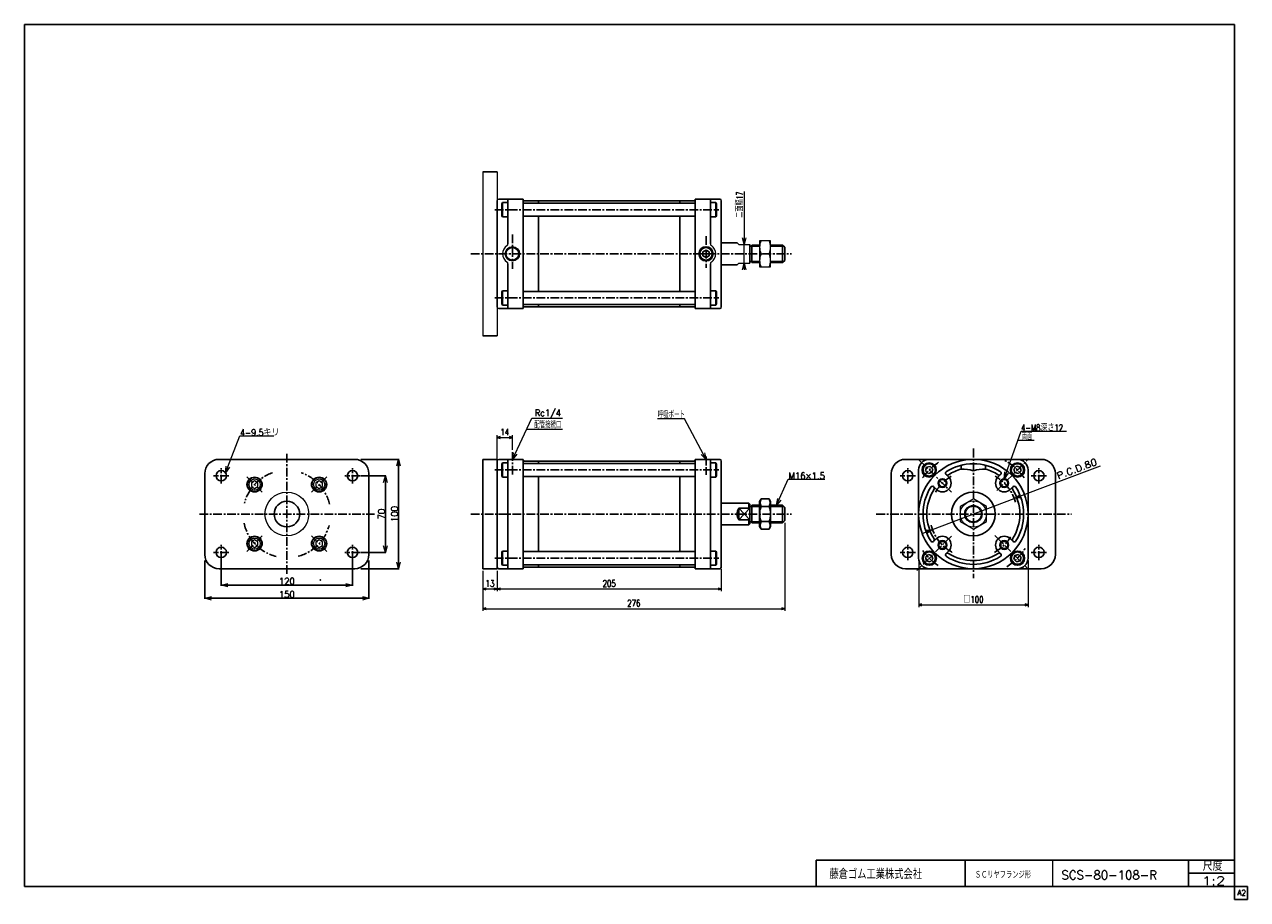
# Model space of a CAD drawing. Header units: millimetres. Extents: x -559 to 559, y -400 to 400.
import ezdxf
from ezdxf.enums import TextEntityAlignment as Align

# ---------------------------------------------------------------- set-up
doc = ezdxf.new("R2010")
doc.units = ezdxf.units.MM
doc.header["$LTSCALE"] = 0.25
doc.header["$PDSIZE"] = 1
doc.linetypes.add('CENTER', pattern=[50.8, 31.75, -6.35, 6.35, -6.35])
doc.linetypes.add('DASHED', pattern=[19.05, 12.7, -6.35])
for name, color, linetype in [('Layer0016', 7, 'Continuous'), ('Layer0192', 7, 'Continuous'), ('ZUWAKU', 7, 'Continuous')]:
    doc.layers.add(name, color=color, linetype=linetype)
doc.styles.add('dcStyle0', font='txt.shx', dxfattribs={"width": 0.777778, "bigfont": 'bigfont'})
doc.dimstyles.new('DaDimRotatedStyle', dxfattribs={"dimtxt": 6, "dimasz": 3.000002, "dimexe": 2, "dimexo": 1, "dimgap": 2, "dimtad": 3, "dimdsep": 46, "dimtxsty": 'dcStyle0', "dimblk1": 'OPEN30', "dimblk2": 'OPEN30', "dimsah": 1, "dimcen": 0.09, "dimclrd": 4, "dimclre": 4, "dimclrt": 4, "dimadec": 0, "dimazin": 2, "dimtfac": 1, "dimtdec": 4, "dimtmove": 0, "dimatfit": 0, "dimfxl": 1, "dimarcsym": 0})

# ---------------------------------------------------------------- blocks, each defined once
blk = doc.blocks.new('DC_GROUP_Φ80_1')
at = {"layer": 'Layer0016', "color": 4, "linetype": 'Continuous', "lineweight": 18}
for p, q in [((345.8, -33.5), (350.8, -29.9)), ((345.8, -33.5), (351.4, -31.4)), ((352, -32.9), (345.8, -33.5))]:
    blk.add_line(p, q, dxfattribs=at)
blk = doc.blocks.new('DC_GROUP_Φ80_2')
at = {"layer": 'Layer0016', "color": 4, "linetype": 'Continuous', "lineweight": 18}
for p, q in [((264.7, -62.3), (270.9, -61.7)), ((270.9, -61.7), (265.3, -63.8)), ((270.9, -61.7), (265.9, -65.3))]:
    blk.add_line(p, q, dxfattribs=at)
blk = doc.blocks.new('DC_GROUP_Φ80_3')
at = {"layer": 'Layer0016', "color": 4, "linetype": 'Continuous', "lineweight": 18}
for p, q in [((336.6, -15.3), (337.1, -9.1)), ((336.6, -15.3), (338.6, -9.6)), ((340.1, -10.2), (336.6, -15.3))]:
    blk.add_line(p, q, dxfattribs=at)
blk = doc.blocks.new('DC_GROUP_Φ80_14')
at = {"layer": 'Layer0016', "color": 4, "linetype": 'Continuous', "lineweight": 25}
for p, q in [((347.8, -3.9), (345.3, -6.4)), ((345.3, -6.4), (346.2, -9.7)), ((346.2, -9.7), (349.6, -10.6)), ((351.1, -4.8), (347.8, -3.9)), ((349.6, -10.6), (352, -8.2)), ((352, -8.2), (351.1, -4.8))]:
    blk.add_line(p, q, dxfattribs=at)
for radius in [6.5, 5.63]:
    blk.add_circle((348.7, -7.3), radius, dxfattribs=at)
blk = doc.blocks.new('DC_GROUP_Φ80_15')
at = {"layer": 'Layer0016', "color": 4, "linetype": 'Continuous', "lineweight": 25}
for p, q in [((267.2, -84.5), (264.7, -87)), ((264.7, -87), (265.6, -90.3)), ((270.5, -85.4), (267.2, -84.5)), ((269, -91.2), (271.4, -88.8)), ((271.4, -88.8), (270.5, -85.4)), ((265.6, -90.3), (269, -91.2))]:
    blk.add_line(p, q, dxfattribs=at)
for radius in [6.5, 5.63]:
    blk.add_circle((268.1, -87.9), radius, dxfattribs=at)
blk = doc.blocks.new('DC_GROUP_Φ80_16')
at = {"layer": 'Layer0016', "color": 4, "linetype": 'Continuous', "lineweight": 25}
for p, q in [((346.2, -85.4), (345.3, -88.8)), ((345.3, -88.8), (347.8, -91.2)), ((349.6, -84.6), (346.2, -85.4)), ((352, -87), (349.6, -84.6)), ((351.1, -90.3), (352, -87)), ((347.8, -91.2), (351.1, -90.3))]:
    blk.add_line(p, q, dxfattribs=at)
for radius in [6.5, 5.63]:
    blk.add_circle((348.7, -87.9), radius, dxfattribs=at)
blk = doc.blocks.new('DC_GROUP_Φ80_17')
at = {"layer": 'Layer0016', "color": 4, "linetype": 'Continuous', "lineweight": 25}
for p, q in [((265.6, -4.8), (264.7, -8.2)), ((264.7, -8.2), (267.2, -10.6)), ((268.9, -4), (265.6, -4.8)), ((267.2, -10.6), (270.5, -9.7)), ((271.4, -6.4), (268.9, -4)), ((270.5, -9.7), (271.4, -6.4))]:
    blk.add_line(p, q, dxfattribs=at)
for radius in [6.5, 5.63]:
    blk.add_circle((268, -7.3), radius, dxfattribs=at)
blk = doc.blocks.new('DC_GROUP_Φ80_18')
at = {"layer": 'Layer0016', "color": 4, "linetype": 'Continuous', "lineweight": 25}
for p, q in [((114.4, -33.7), (113, -36.1)), ((113, -36.1), (113, -59.1)), ((118, -33.7), (114.4, -33.7)), ((118, -40.7), (114.4, -40.7)), ((118, -54.5), (114.4, -54.5)), ((114.4, -61.5), (113, -59.1)), ((118, -61.5), (114.4, -61.5))]:
    blk.add_line(p, q, dxfattribs=at)
for centre, radius, start, end in [((131.3, -47.6), 18.3, 157.7807, 202.2193), ((120.4, -37.2), 6.93, 150, 210), ((120.4, -58), 6.93, 150, 210)]:
    blk.add_arc(centre, radius, start, end, dxfattribs=at)
blk = doc.blocks.new('DC_GROUP_Φ80_19')
at = {"layer": 'Layer0016', "color": 4, "linetype": 'Continuous', "lineweight": 25}
for p, q in [((118, -33.7), (121.6, -33.7)), ((118, -40.7), (121.6, -40.7)), ((121.6, -33.7), (123, -36.1)), ((123, -59.1), (123, -36.1)), ((118, -54.5), (121.6, -54.5)), ((118, -61.5), (121.6, -61.5)), ((121.6, -61.5), (123, -59.1))]:
    blk.add_line(p, q, dxfattribs=at)
for centre, radius, start, end in [((115.6, -37.2), 6.93, 330, 30), ((104.7, -47.6), 18.3, 337.7807, 22.2193), ((115.6, -58), 6.93, 330, 30)]:
    blk.add_arc(centre, radius, start, end, dxfattribs=at)
blk = doc.blocks.new('DC_GROUP_Φ80_21')
at = {"layer": 'Layer0016', "color": 4, "linetype": 'Continuous', "lineweight": 18}
for p, q in [((128.5, -39.6), (129.5, -33.5)), ((128.5, -39.6), (130.9, -34.1)), ((132.4, -34.8), (128.5, -39.6))]:
    blk.add_line(p, q, dxfattribs=at)
blk = doc.blocks.new('DC_GROUP_Φ80_20')
at = {"layer": 'Layer0016', "color": 4, "linetype": 'Continuous', "lineweight": 13}
for p, q in [((128.5, -39.6), (139.2, -15.6)), ((139.2, -15.6), (172.5, -15.6))]:
    blk.add_line(p, q, dxfattribs=at)
at = {"layer": 'Layer0016', "linetype": 'Continuous'}
blk.add_blockref('DC_GROUP_Φ80_21', (0, 0), dxfattribs=at)
at = {"layer": 'Layer0016', "color": 4, "style": 'dcStyle0', "width": 0.777778}
blk.add_text('M16×1.5', height=6, dxfattribs=at).set_placement((139.2, -15.6), (172.8, -15.6), align=Align.FIT)
blk = doc.blocks.new('DC_GROUP_Φ80_22')
at = {"layer": 'Layer0016', "color": 4, "linetype": 'Continuous', "lineweight": 13}
for p, q in [((308.4, -33.7), (296.4, -40.7)), ((296.4, -40.7), (296.4, -54.5)), ((320.4, -40.7), (308.4, -33.7)), ((320.4, -54.5), (320.4, -40.7)), ((296.4, -54.5), (308.4, -61.5)), ((308.4, -61.5), (320.4, -54.5))]:
    blk.add_line(p, q, dxfattribs=at)
for radius in [12, 8, 7.19]:
    blk.add_circle((308.4, -47.6), radius, dxfattribs=at)
blk = doc.blocks.new('_OPEN30')
at = {"color": 0, "linetype": 'ByBlock', "lineweight": -2}
for p, q in [((-1, 0.267949), (0, 0)), ((0, 0), (-1, -0.267949)), ((0, 0), (-1, 0))]:
    blk.add_line(p, q, dxfattribs=at)
blk = doc.blocks.new('*D23')
at = {"layer": 'Layer0016', "color": 4, "linetype": 'Continuous', "lineweight": 13}
for p, q in [((258.4, -89.9), (258.4, -132.6)), ((358.4, -89.9), (358.4, -132.6)), ((258.4, -130.6), (358.4, -130.6))]:
    blk.add_line(p, q, dxfattribs=at)
at = {"layer": 'Layer0016', "color": 4, "xscale": 3.000002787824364, "yscale": 2.999989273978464}
for p, rotation in [((258.4, -130.6), 180), ((358.4, -130.6), 360)]:
    blk.add_blockref('_OPEN30', p, dxfattribs=dict(at, rotation=rotation))
at = {"layer": 'Layer0016', "color": 4, "insert": (308.4, -128.6), "char_height": 6, "width": 30, "attachment_point": 8, "style": 'dcStyle0'}
blk.add_mtext('\\T1.00;□100', dxfattribs=at)
blk = doc.blocks.new('DC_GROUP_Φ80_4')
at = {"color": 4, "linetype": 'Continuous', "lineweight": 18}
for p, q in [((-113, 2.4), (-111.9, 8.5)), ((-113, 2.4), (-110.4, 7.8)), ((-109, 7.1), (-113, 2.4))]:
    blk.add_line(p, q, dxfattribs=at)
blk = doc.blocks.new('DC_GROUP_Φ80_5')
at = {"color": 4, "linetype": 'Continuous', "lineweight": 18}
for p, q in [((64, 2.4), (59.7, 6.9)), ((64, 2.4), (61.2, 7.7)), ((62.6, 8.5), (64, 2.4))]:
    blk.add_line(p, q, dxfattribs=at)
blk = doc.blocks.new('DC_GROUP_Φ80_6')
at = {"color": 4, "linetype": 'Continuous', "lineweight": 18}
for p, q in [((-394.1, -124.6), (-388.1, -123)), ((-388.1, -126.2), (-394.1, -124.6)), ((-394.1, -124.6), (-388.1, -124.6))]:
    blk.add_line(p, q, dxfattribs=at)
blk = doc.blocks.new('DC_GROUP_Φ80_7')
at = {"color": 4, "linetype": 'Continuous', "lineweight": 18}
for p, q in [((-250.1, -123), (-244.1, -124.6)), ((-244.1, -124.6), (-250.1, -126.2)), ((-244.1, -124.6), (-250.1, -124.6))]:
    blk.add_line(p, q, dxfattribs=at)
blk = doc.blocks.new('DC_GROUP_Φ80_8')
at = {"color": 4, "linetype": 'Continuous', "lineweight": 18}
for p, q in [((-379.1, -112.6), (-373.1, -111)), ((-373.1, -114.2), (-379.1, -112.6)), ((-379.1, -112.6), (-373.1, -112.6))]:
    blk.add_line(p, q, dxfattribs=at)
blk = doc.blocks.new('DC_GROUP_Φ80_9')
at = {"color": 4, "linetype": 'Continuous', "lineweight": 18}
for p, q in [((-265.1, -111), (-259.1, -112.6)), ((-259.1, -112.6), (-265.1, -114.2)), ((-259.1, -112.6), (-265.1, -112.6))]:
    blk.add_line(p, q, dxfattribs=at)
blk = doc.blocks.new('DC_GROUP_Φ80_10')
at = {"color": 4, "linetype": 'Continuous', "lineweight": 18}
for p, q in [((-229.1, -82.6), (-230.7, -76.6)), ((-227.5, -76.6), (-229.1, -82.6)), ((-229.1, -82.6), (-229.1, -76.6))]:
    blk.add_line(p, q, dxfattribs=at)
blk = doc.blocks.new('DC_GROUP_Φ80_11')
at = {"color": 4, "linetype": 'Continuous', "lineweight": 18}
for p, q in [((-230.7, -18.6), (-229.1, -12.6)), ((-229.1, -12.6), (-227.5, -18.6)), ((-229.1, -12.6), (-229.1, -18.6))]:
    blk.add_line(p, q, dxfattribs=at)
blk = doc.blocks.new('DC_GROUP_Φ80_12')
at = {"color": 4, "linetype": 'Continuous', "lineweight": 18}
for p, q in [((-217.1, -97.6), (-218.7, -91.6)), ((-215.5, -91.6), (-217.1, -97.6)), ((-217.1, -97.6), (-217.1, -91.6))]:
    blk.add_line(p, q, dxfattribs=at)
blk = doc.blocks.new('DC_GROUP_Φ80_13')
at = {"color": 4, "linetype": 'Continuous', "lineweight": 18}
for p, q in [((-218.7, -3.6), (-217.1, 2.4)), ((-217.1, 2.4), (-215.5, -3.6)), ((-217.1, 2.4), (-217.1, -3.6))]:
    blk.add_line(p, q, dxfattribs=at)
blk = doc.blocks.new('DC_GROUP_Φ80_23')
at = {"color": 4, "linetype": 'Continuous', "lineweight": 13}
for p, q in [((123, 202.3), (113, 202.3)), ((113, 202.3), (113, 178.3)), ((123, 178.3), (123, 202.3)), ((114.3, 190.3), (121.6, 190.3)), ((113, 178.3), (123, 178.3))]:
    blk.add_line(p, q, dxfattribs=at)
for centre, start, end in [((126.9, 196.3), 154.4102, 205.5898), ((109.1, 196.3), 334.4102, 25.5898), ((126.9, 184.3), 154.4102, 205.5898), ((109.1, 184.3), 334.4102, 25.5898)]:
    blk.add_arc(centre, 13.9, start, end, dxfattribs=at)
blk = doc.blocks.new('DC_GROUP_Φ80_25')
at = {"color": 4, "linetype": 'Continuous', "lineweight": 18}
for p, q in [((98.8, 198.8), (97.2, 204.8)), ((100.4, 204.8), (98.8, 198.8)), ((98.8, 198.8), (98.8, 204.8))]:
    blk.add_line(p, q, dxfattribs=at)
blk = doc.blocks.new('DC_GROUP_Φ80_26')
at = {"color": 4, "linetype": 'Continuous', "lineweight": 18}
for p, q in [((97.2, 175.8), (98.8, 181.8)), ((98.8, 181.8), (100.4, 175.8)), ((98.8, 181.8), (98.8, 175.8))]:
    blk.add_line(p, q, dxfattribs=at)
blk = doc.blocks.new('DC_GROUP_Φ80_24')
at = {"color": 4, "linetype": 'Continuous', "lineweight": 13}
for p, q in [((98.8, 247.4), (98.8, 198.8)), ((98.8, 181.8), (98.8, 198.8)), ((98.8, 176.8), (98.8, 181.8))]:
    blk.add_line(p, q, dxfattribs=at)
at = {"linetype": 'Continuous'}
for name in ['DC_GROUP_Φ80_25', 'DC_GROUP_Φ80_26']:
    blk.add_blockref(name, (0, 0), dxfattribs=at)
at = {"color": 4, "style": 'dcStyle0', "width": 0.714286}
blk.add_text('二面幅17', height=6, rotation=90, dxfattribs=at).set_placement((97.8, 223.2), (97.8, 247.2), align=Align.FIT)
blk = doc.blocks.new('*D28')
at = {"layer": 'Layer0192', "color": 4, "linetype": 'Continuous', "lineweight": 13}
for p, q in [((-127, 2.9), (-127, 24.4)), ((-127, 22.4), (-113, 22.4)), ((-113, 11.1), (-113, 24.4))]:
    blk.add_line(p, q, dxfattribs=at)
at = {"layer": 'Layer0192', "color": 4, "xscale": 3.000002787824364, "yscale": 2.999989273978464}
for p, rotation in [((-127, 22.4), 180), ((-113, 22.4), 360)]:
    blk.add_blockref('_OPEN30', p, dxfattribs=dict(at, rotation=rotation))
at = {"layer": 'Layer0192', "color": 4, "insert": (-120, 24.4), "char_height": 6, "width": 18.75, "attachment_point": 8, "style": 'dcStyle0'}
blk.add_mtext('\\T1.00;14', dxfattribs=at)
blk = doc.blocks.new('*D29')
at = {"layer": 'Layer0192', "color": 4, "linetype": 'Continuous', "lineweight": 13}
for p, q in [((-140, -99.6), (-140, -118.1)), ((-127, -99.6), (-127, -118.1)), ((-140, -116.1), (-127, -116.1))]:
    blk.add_line(p, q, dxfattribs=at)
at = {"layer": 'Layer0192', "color": 4, "xscale": 3.000002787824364, "yscale": 2.999989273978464}
for p, rotation in [((-140, -116.1), 180), ((-127, -116.1), 360)]:
    blk.add_blockref('_OPEN30', p, dxfattribs=dict(at, rotation=rotation))
at = {"layer": 'Layer0192', "color": 4, "insert": (-133.5, -114.1), "char_height": 6, "width": 18.75, "attachment_point": 8, "style": 'dcStyle0'}
blk.add_mtext('\\T1.00;13', dxfattribs=at)
blk = doc.blocks.new('*D30')
at = {"layer": 'Layer0192', "color": 4, "linetype": 'Continuous', "lineweight": 13}
for p, q in [((-127, -99.6), (-127, -118.1)), ((78, -98.1), (78, -118.1)), ((-127, -116.1), (78, -116.1))]:
    blk.add_line(p, q, dxfattribs=at)
at = {"layer": 'Layer0192', "color": 4, "xscale": 3.000002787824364, "yscale": 2.999989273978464}
for p, rotation in [((-127, -116.1), 180), ((78, -116.1), 360)]:
    blk.add_blockref('_OPEN30', p, dxfattribs=dict(at, rotation=rotation))
at = {"layer": 'Layer0192', "color": 4, "insert": (-24.5, -114.1), "char_height": 6, "width": 24.375, "attachment_point": 8, "style": 'dcStyle0'}
blk.add_mtext('\\T1.00;205', dxfattribs=at)
blk = doc.blocks.new('*D31')
at = {"layer": 'Layer0192', "color": 4, "linetype": 'Continuous', "lineweight": 13}
for p, q in [((136, -55.6), (136, -136.1)), ((-140, -99.6), (-140, -136.1)), ((-140, -134.1), (136, -134.1))]:
    blk.add_line(p, q, dxfattribs=at)
at = {"layer": 'Layer0192', "color": 4, "xscale": 3.000002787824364, "yscale": 2.999989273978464}
for p, rotation in [((-140, -134.1), 180), ((136, -134.1), 360)]:
    blk.add_blockref('_OPEN30', p, dxfattribs=dict(at, rotation=rotation))
at = {"layer": 'Layer0192', "color": 4, "insert": (-2, -132.1), "char_height": 6, "width": 24.375, "attachment_point": 8, "style": 'dcStyle0'}
blk.add_mtext('\\T1.00;276', dxfattribs=at)
blk = doc.blocks.new('DC_GROUP_Φ80_28')
at = {"layer": 'Layer0192', "color": 4, "linetype": 'Continuous', "lineweight": 18}
for p, q in [((-375.3, -9.8), (-374.6, -3.7)), ((-375.3, -9.8), (-373.1, -4.3)), ((-371.6, -4.8), (-375.3, -9.8))]:
    blk.add_line(p, q, dxfattribs=at)
blk = doc.blocks.new('DC_GROUP_Φ80_27')
at = {"layer": 'Layer0192', "color": 4, "linetype": 'Continuous', "lineweight": 13}
for p, q in [((-375.3, -9.8), (-362, 23.9)), ((-362, 23.9), (-331.2, 23.9))]:
    blk.add_line(p, q, dxfattribs=at)
at = {"layer": 'Layer0192', "linetype": 'Continuous'}
blk.add_blockref('DC_GROUP_Φ80_28', (0, 0), dxfattribs=at)
at = {"layer": 'Layer0192', "color": 4, "style": 'dcStyle0', "width": 0.813514}
blk.add_text('4-9.5キリ', height=6, dxfattribs=at).set_placement((-362, 23.9), (-325.9, 23.9), align=Align.FIT)
blk = doc.blocks.new('DC_GROUP_Φ80_29')
at = {"layer": 'Layer0192', "color": 4, "linetype": 'Continuous', "lineweight": 13}
for p, q in [((-289.6, -71.1), (-292.6, -72.9)), ((-292.6, -72.9), (-292.6, -76.3)), ((-292.6, -76.3), (-289.6, -78.1)), ((-286.6, -72.9), (-289.6, -71.1)), ((-289.6, -78.1), (-286.6, -76.3)), ((-286.6, -76.3), (-286.6, -72.9))]:
    blk.add_line(p, q, dxfattribs=at)
for radius in [6.5, 5.11]:
    blk.add_circle((-289.6, -74.6), radius, dxfattribs=at)
at = {"layer": 'Layer0192', "color": 4, "linetype": 'DASHED', "lineweight": 13}
blk.add_circle((-289.6, -74.6), 6.35, dxfattribs=at)
blk = doc.blocks.new('DC_GROUP_Φ80_30')
at = {"layer": 'Layer0192', "color": 4, "linetype": 'Continuous', "lineweight": 13}
for p, q in [((-348.6, -71.1), (-351.6, -72.9)), ((-351.6, -72.9), (-351.6, -76.3)), ((-351.6, -76.3), (-348.6, -78.1)), ((-345.6, -72.9), (-348.6, -71.1)), ((-348.6, -78.1), (-345.6, -76.3)), ((-345.6, -76.3), (-345.6, -72.9))]:
    blk.add_line(p, q, dxfattribs=at)
for radius in [6.5, 5.11]:
    blk.add_circle((-348.6, -74.6), radius, dxfattribs=at)
at = {"layer": 'Layer0192', "color": 4, "linetype": 'DASHED', "lineweight": 13}
blk.add_circle((-348.6, -74.6), 6.35, dxfattribs=at)
blk = doc.blocks.new('DC_GROUP_Φ80_31')
at = {"layer": 'Layer0192', "color": 4, "linetype": 'Continuous', "lineweight": 13}
for p, q in [((-348.6, -17.1), (-351.6, -18.9)), ((-351.6, -18.9), (-351.6, -22.3)), ((-351.6, -22.3), (-348.6, -24.1)), ((-345.6, -18.9), (-348.6, -17.1)), ((-348.6, -24.1), (-345.6, -22.3)), ((-345.6, -22.3), (-345.6, -18.9))]:
    blk.add_line(p, q, dxfattribs=at)
for radius in [6.5, 5.11]:
    blk.add_circle((-348.6, -20.6), radius, dxfattribs=at)
at = {"layer": 'Layer0192', "color": 4, "linetype": 'DASHED', "lineweight": 13}
blk.add_circle((-348.6, -20.6), 6.35, dxfattribs=at)
blk = doc.blocks.new('DC_GROUP_Φ80_32')
at = {"layer": 'Layer0192', "color": 4, "linetype": 'Continuous', "lineweight": 13}
for p, q in [((-289.6, -17.1), (-292.6, -18.9)), ((-292.6, -18.9), (-292.6, -22.3)), ((-292.6, -22.3), (-289.6, -24.1)), ((-286.6, -18.9), (-289.6, -17.1)), ((-289.6, -24.1), (-286.6, -22.3)), ((-286.6, -22.3), (-286.6, -18.9))]:
    blk.add_line(p, q, dxfattribs=at)
for radius in [6.5, 5.11]:
    blk.add_circle((-289.6, -20.6), radius, dxfattribs=at)
at = {"layer": 'Layer0192', "color": 4, "linetype": 'DASHED', "lineweight": 13}
blk.add_circle((-289.6, -20.6), 6.35, dxfattribs=at)

msp = doc.modelspace()

# ---------------------------------------------------------------- linework, layer by layer
at = {"color": 4, "linetype": 'Continuous', "lineweight": 13}
for p, q in [((-140.008, 265.322), (-140.008, 115.322)), ((-127.008, 265.322), (-127.008, 115.322)), ((92.49, 200.322), (93.992, 198.822)), ((93.992, 198.822), (103.992, 198.822)), ((112.992, 198.322), (112.992, 182.322)), ((92.49, 180.322), (93.992, 181.822)), ((93.992, 181.822), (103.992, 181.822)), ((-113.008, 2.406), (-95.127, 40.063)), ((-95.127, 40.063), (-67.073, 40.063)), ((44.202, 39.463), (19.766, 39.463)), ((63.992, 2.406), (44.202, 39.463))]:
    msp.add_line(p, q, dxfattribs=at)
at = {"color": 4, "linetype": 'Continuous', "lineweight": 25}
for p, q in [((-127.008, 265.322), (-140.008, 265.322)), ((-127.008, 115.322), (-140.008, 115.322)), ((-381.129, 2.406), (-257.129, 2.406)), ((-251.529, 2.406), (-216.529, 2.406)), ((-217.129, -97.594), (-217.129, 2.406)), ((-140.008, 2.406), (-140.008, -97.594)), ((-140.008, 2.406), (-127.008, 2.406)), ((-127.008, 2.406), (-127.008, -97.594)), ((246.355, 2.406), (370.355, 2.406)), ((-394.129, -84.594), (-394.129, -10.594)), ((-244.129, -10.594), (-244.129, -84.594)), ((233.355, -84.594), (233.355, -10.594)), ((383.355, -10.594), (383.355, -84.594)), ((-251.529, -12.594), (-228.529, -12.594)), ((-229.129, -82.594), (-229.129, -12.594)), ((-251.529, -82.594), (-228.529, -82.594)), ((-394.129, -90.194), (-394.129, -125.194)), ((-257.129, -97.594), (-381.129, -97.594)), ((-379.129, -90.194), (-379.129, -113.194)), ((-259.129, -90.194), (-259.129, -113.194)), ((-251.529, -97.594), (-216.529, -97.594)), ((-244.129, -90.194), (-244.129, -125.194)), ((-140.008, -97.594), (-127.008, -97.594)), ((370.355, -97.594), (246.355, -97.594)), ((-379.129, -112.594), (-259.129, -112.594)), ((-394.129, -124.594), (-244.129, -124.594))]:
    msp.add_line(p, q, dxfattribs=at)
at = {"color": 4, "linetype": 'CENTER', "lineweight": 25}
for p, q in [((-319.129, 7.406), (-319.129, -102.594)), ((-379.129, -19.594), (-379.129, -5.594)), ((-259.129, -19.594), (-259.129, -5.594)), ((248.355, -19.594), (248.355, -5.594)), ((368.355, -19.594), (368.355, -5.594)), ((-372.129, -12.594), (-386.129, -12.594)), ((-355.707, -13.517), (-341.565, -27.659)), ((-282.551, -13.517), (-296.693, -27.659)), ((-252.129, -12.594), (-266.129, -12.594)), ((255.355, -12.594), (241.355, -12.594)), ((375.355, -12.594), (361.355, -12.594)), ((-399.129, -47.594), (-239.129, -47.594)), ((-379.129, -89.594), (-379.129, -75.594)), ((-355.707, -81.672), (-341.565, -67.53)), ((-296.693, -67.53), (-282.551, -81.672)), ((-259.129, -89.594), (-259.129, -75.594)), ((248.355, -89.594), (248.355, -75.594)), ((368.355, -89.594), (368.355, -75.594)), ((-372.129, -82.594), (-386.129, -82.594)), ((-252.129, -82.594), (-266.129, -82.594)), ((255.355, -82.594), (241.355, -82.594)), ((375.355, -82.594), (361.355, -82.594))]:
    msp.add_line(p, q, dxfattribs=at)
at = {"color": 4, "linetype": 'Continuous', "lineweight": 13}
for radius in [6.597, 5.697]:
    msp.add_circle((-113.008, 190.322), radius, dxfattribs=at)
at = {"color": 4, "linetype": 'Continuous', "lineweight": 25}
for centre in [(-379.129, -12.594), (-259.129, -12.594), (248.355, -12.594), (368.355, -12.594), (-379.129, -82.594), (-259.129, -82.594), (248.355, -82.594), (368.355, -82.594)]:
    msp.add_circle(centre, 4.75, dxfattribs=at)
at = {"color": 4, "linetype": 'Continuous', "lineweight": 13}
for centre, radius, start, end in [((-113.008, 190.322), 9, 123.055731, 236.944269), ((-119.008, 199.542), 2, 303.055731, 0), ((69.992, 199.542), 2, 180, 236.944269), ((63.992, 190.322), 9, 303.055731, 56.944269), ((-119.008, 181.103), 2, 0, 56.944269), ((69.992, 181.103), 2, 123.055731, 180)]:
    msp.add_arc(centre, radius, start, end, dxfattribs=at)
at = {"color": 4, "linetype": 'Continuous', "lineweight": 25}
for centre, start, end in [((-381.129, -10.594), 90, 180), ((-257.129, -10.594), 0, 90), ((246.355, -10.594), 90, 180), ((370.355, -10.594), 0, 90), ((-381.129, -84.594), 180, 270), ((-257.129, -84.594), 270, 0), ((246.355, -84.594), 180, 270), ((370.355, -84.594), 270, 0)]:
    msp.add_arc(centre, 13, start, end, dxfattribs=at)
at = {"color": 4, "linetype": 'CENTER', "lineweight": 25}
for start, end in [(109.374369, 165.784149), (13.103516, 70.954076), (192.125525, 255.837719), (285.122901, 344.769632)]:
    msp.add_arc((-319.129, -47.594), 40, start, end, dxfattribs=at)
at = {"layer": 'Layer0016', "color": 4, "linetype": 'Continuous', "lineweight": 25}
for p, q in [((-127.008, 238.822), (-127.008, 210.322)), ((-127.008, 190.322), (-127.008, 238.822)), ((-125.508, 240.322), (-103.008, 240.322)), ((-125.508, 240.322), (-103.008, 240.322)), ((-122.508, 236.083), (-121.908, 237.122)), ((-122.508, 225.162), (-122.508, 236.083)), ((-117.506, 237.122), (-121.908, 237.122)), ((-121.908, 224.122), (-121.908, 237.122)), ((-117.008, 199.542), (-117.008, 240.322)), ((-103.008, 190.322), (-103.008, 240.322)), ((53.992, 236.622), (-103.008, 236.622)), ((-102.008, 238.822), (-89.008, 238.822)), ((-89.008, 236.622), (-89.008, 238.822)), ((52.992, 238.822), (-89.008, 238.822)), ((39.992, 238.822), (39.992, 236.622)), ((52.992, 238.822), (39.992, 238.822)), ((39.992, 237.334), (39.992, 238.822)), ((76.492, 240.322), (53.992, 240.322)), ((76.492, 240.322), (53.992, 240.322)), ((53.992, 240.322), (53.992, 190.322)), ((67.992, 199.542), (67.992, 240.322)), ((68.453, 237.122), (72.892, 237.122)), ((72.892, 224.122), (72.892, 237.122)), ((73.492, 236.083), (72.892, 237.122)), ((73.492, 225.162), (73.492, 236.083)), ((77.992, 238.822), (77.992, 190.322)), ((-121.908, 224.122), (-122.508, 225.162)), ((-117.506, 224.122), (-121.908, 224.122)), ((-103.008, 224.622), (53.992, 224.622)), ((-89.008, 190.322), (-89.008, 224.622)), ((39.992, 190.322), (39.992, 224.622)), ((39.992, 190.322), (39.992, 223.795)), ((68.453, 224.122), (72.892, 224.122)), ((72.892, 224.122), (73.492, 225.162)), ((-127.008, 190.322), (-127.008, 141.822)), ((-103.008, 190.322), (-103.008, 140.322)), ((-89.008, 190.322), (-89.008, 156.022)), ((39.992, 190.322), (39.992, 156.022)), ((39.992, 190.322), (39.992, 159.464)), ((53.992, 140.322), (53.992, 190.322)), ((60.992, 192.054), (63.992, 193.786)), ((60.992, 188.59), (60.992, 192.054)), ((63.992, 193.786), (66.992, 192.054)), ((66.992, 192.054), (66.992, 188.59)), ((77.992, 200.322), (92.49, 200.322)), ((77.992, 141.822), (77.992, 190.322)), ((103.992, 198.822), (103.992, 181.822)), ((103.992, 197.322), (105.992, 197.322)), ((105.992, 198.322), (112.992, 198.322)), ((105.992, 198.322), (105.992, 182.322)), ((105.992, 197.322), (112.992, 197.322)), ((122.992, 198.322), (133.992, 198.322)), ((122.992, 197.322), (134.992, 197.322)), ((135.992, 196.322), (133.992, 198.322)), ((133.992, 198.322), (133.992, 182.322)), ((135.992, 196.322), (135.992, 184.322)), ((-117.008, 181.103), (-117.008, 140.322)), ((63.992, 186.858), (60.992, 188.59)), ((66.992, 188.59), (63.992, 186.858)), ((67.992, 181.103), (67.992, 140.322)), ((77.992, 180.322), (92.49, 180.322)), ((103.992, 183.322), (105.992, 183.322)), ((105.992, 183.322), (112.992, 183.322)), ((105.992, 182.322), (112.992, 182.322)), ((122.992, 183.322), (134.992, 183.322)), ((122.992, 182.322), (133.992, 182.322)), ((135.992, 184.322), (133.992, 182.322)), ((-121.908, 156.522), (-122.508, 155.483)), ((-117.506, 156.522), (-121.908, 156.522)), ((-121.908, 156.522), (-121.908, 143.522)), ((68.453, 156.522), (72.892, 156.522)), ((72.892, 156.522), (72.892, 143.522)), ((72.892, 156.522), (73.492, 155.483)), ((-122.508, 155.483), (-122.508, 144.562)), ((-103.008, 156.022), (53.992, 156.022)), ((73.492, 155.483), (73.492, 144.562)), ((-125.508, 140.322), (-103.008, 140.322)), ((-122.508, 144.562), (-121.908, 143.522)), ((-117.506, 143.522), (-121.908, 143.522)), ((53.992, 144.022), (-103.008, 144.022)), ((-102.008, 141.822), (-89.008, 141.822)), ((-89.008, 144.022), (-89.008, 141.822)), ((52.992, 141.822), (-89.008, 141.822)), ((39.992, 141.822), (39.992, 144.022)), ((39.992, 143.311), (39.992, 141.822)), ((52.992, 141.822), (39.992, 141.822)), ((76.492, 140.322), (53.992, 140.322)), ((68.453, 143.522), (72.892, 143.522)), ((73.492, 144.562), (72.892, 143.522)), ((-127.008, 0.906), (-127.008, -27.594)), ((-127.008, -47.594), (-127.008, 0.906)), ((-125.508, 2.406), (-103.008, 2.406)), ((-125.508, 2.406), (-103.008, 2.406)), ((-117.008, -47.594), (-117.008, 2.406)), ((-103.008, -47.594), (-103.008, 2.406)), ((-102.008, 0.906), (-89.008, 0.906)), ((-89.008, -1.294), (-89.008, 0.906)), ((52.992, 0.906), (-89.008, 0.906)), ((52.992, 0.906), (39.992, 0.906)), ((39.992, -0.583), (39.992, 0.906)), ((76.492, 2.406), (53.992, 2.406)), ((76.492, 2.406), (53.992, 2.406)), ((53.992, 2.406), (53.992, -47.594)), ((67.992, -47.594), (67.992, 2.406)), ((77.992, 0.906), (77.992, -47.594)), ((308.355, 2.406), (268.055, 2.406)), ((308.355, 2.406), (348.655, 2.406)), ((-122.508, -1.834), (-121.908, -0.794)), ((-122.508, -12.755), (-122.508, -1.834)), ((-117.506, -0.794), (-121.908, -0.794)), ((-121.908, -13.794), (-121.908, -0.794)), ((53.992, -1.294), (-103.008, -1.294)), ((39.992, -1.294), (39.992, -0.619)), ((68.453, -0.794), (72.892, -0.794)), ((72.892, -13.794), (72.892, -0.794)), ((73.492, -1.834), (72.892, -0.794)), ((73.492, -12.755), (73.492, -1.834)), ((258.355, -47.594), (258.355, -7.294)), ((297.355, -2.929), (297.355, -6.543)), ((319.355, -2.929), (319.355, -6.543)), ((358.355, -47.594), (358.355, -7.294)), ((-121.908, -13.794), (-122.508, -12.755)), ((-117.506, -13.794), (-121.908, -13.794)), ((-103.008, -13.294), (53.992, -13.294)), ((-89.008, -47.594), (-89.008, -13.294)), ((39.992, -47.594), (39.992, -13.294)), ((39.992, -47.594), (39.992, -16.736)), ((68.453, -13.794), (72.892, -13.794)), ((72.892, -13.794), (73.492, -12.755)), ((285.727, -13.653), (283.491, -11.417)), ((330.982, -13.653), (333.218, -11.417)), ((274.414, -24.967), (272.177, -22.731)), ((342.296, -24.967), (344.532, -22.731)), ((77.992, -37.594), (102.992, -37.594)), ((93.992, -42.324), (93.992, -52.864)), ((93.992, -42.324), (103.992, -42.324)), ((93.992, -42.324), (103.992, -52.864)), ((103.992, -42.324), (93.992, -52.864)), ((102.992, -37.594), (103.992, -38.594)), ((102.992, -37.594), (102.992, -42.324)), ((103.992, -38.594), (103.992, -56.594)), ((103.992, -40.594), (105.992, -40.594)), ((105.992, -39.594), (112.992, -39.594)), ((105.992, -39.594), (105.992, -55.594)), ((105.992, -40.594), (112.992, -40.594)), ((122.992, -39.594), (133.992, -39.594)), ((122.992, -40.594), (134.992, -40.594)), ((135.992, -41.594), (133.992, -39.594)), ((133.992, -39.594), (133.992, -55.594)), ((135.992, -41.594), (135.992, -53.594)), ((-127.008, -47.594), (-127.008, -96.094)), ((-117.008, -47.594), (-117.008, -97.594)), ((-103.008, -47.594), (-103.008, -97.594)), ((-89.008, -47.594), (-89.008, -81.894)), ((39.992, -47.594), (39.992, -81.067)), ((39.992, -47.594), (39.992, -78.453)), ((53.992, -97.594), (53.992, -47.594)), ((67.992, -47.594), (67.992, -97.594)), ((77.992, -96.094), (77.992, -47.594)), ((93.992, -52.864), (103.992, -52.864)), ((102.992, -52.864), (102.992, -57.594)), ((103.992, -54.594), (105.992, -54.594)), ((105.992, -54.594), (112.992, -54.594)), ((105.992, -55.594), (112.992, -55.594)), ((122.992, -54.594), (134.992, -54.594)), ((122.992, -55.594), (133.992, -55.594)), ((135.992, -53.594), (133.992, -55.594)), ((258.355, -47.594), (258.355, -87.894)), ((358.355, -47.594), (358.355, -87.894)), ((77.992, -57.594), (102.992, -57.594)), ((102.992, -57.594), (103.992, -56.594)), ((274.414, -70.222), (272.177, -72.458)), ((342.296, -70.222), (344.532, -72.458)), ((-121.908, -81.394), (-122.508, -82.434)), ((-122.508, -82.434), (-122.508, -93.355)), ((-117.506, -81.394), (-121.908, -81.394)), ((-121.908, -81.394), (-121.908, -94.394)), ((-103.008, -81.894), (53.992, -81.894)), ((68.453, -81.394), (72.892, -81.394)), ((72.892, -81.394), (72.892, -94.394)), ((72.892, -81.394), (73.492, -82.434)), ((73.492, -82.434), (73.492, -93.355)), ((285.727, -81.536), (283.491, -83.772)), ((330.982, -81.536), (333.218, -83.772)), ((-125.508, -97.594), (-103.008, -97.594)), ((-122.508, -93.355), (-121.908, -94.394)), ((-117.506, -94.394), (-121.908, -94.394)), ((53.992, -93.894), (-103.008, -93.894)), ((-102.008, -96.094), (-89.008, -96.094)), ((-89.008, -93.894), (-89.008, -96.094)), ((52.992, -96.094), (-89.008, -96.094)), ((39.992, -93.894), (39.992, -96.094)), ((39.992, -96.094), (39.992, -94.57)), ((52.992, -96.094), (39.992, -96.094)), ((76.492, -97.594), (53.992, -97.594)), ((68.453, -94.394), (72.892, -94.394)), ((73.492, -93.355), (72.892, -94.394)), ((308.355, -97.594), (268.055, -97.594)), ((308.355, -97.594), (348.655, -97.594))]:
    msp.add_line(p, q, dxfattribs=at)
at = {"layer": 'Layer0016', "color": 4, "linetype": 'CENTER', "lineweight": 25}
for p, q in [((-128.973, 230.622), (75.606, 230.622)), ((-113.008, 208.106), (-113.008, 176.474)), ((63.992, 206.544), (63.992, 177.515)), ((-151.03, 190.322), (142.044, 190.322)), ((-128.973, 150.022), (75.606, 150.022)), ((308.355, 12.195), (308.355, -106.135)), ((-113.008, 9.108), (-113.008, -11.7)), ((63.992, 4.879), (63.992, -11.7)), ((258.966, 1.795), (288.415, -27.654)), ((329.744, -26.205), (358.695, 2.745)), ((-128.973, -7.294), (75.606, -7.294)), ((-151.03, -47.594), (142.044, -47.594)), ((219.677, -47.594), (398.155, -47.594)), ((288.273, -67.677), (256.652, -99.297)), ((328.034, -67.274), (358.309, -97.549)), ((-128.973, -87.894), (75.606, -87.894))]:
    msp.add_line(p, q, dxfattribs=at)
at = {"layer": 'Layer0016', "color": 4, "linetype": 'Continuous', "lineweight": 13}
for p, q in [((-67.073, 29.68), (-100.057, 29.68)), ((336.639, -15.31), (351.953, 28.301)), ((351.953, 28.301), (393.425, 28.301)), ((349.049, 20.03), (363.822, 20.03)), ((424.399, -3.805), (345.779, -33.472)), ((270.931, -61.716), (345.779, -33.472)), ((261.575, -65.247), (270.931, -61.716))]:
    msp.add_line(p, q, dxfattribs=at)
at = {"layer": 'Layer0016', "color": 4, "linetype": 'Continuous', "lineweight": 25}
for centre, radius in [((63.992, 190.322), 6.5), ((63.992, 190.322), 5.7), ((63.992, 190.322), 3), ((280.071, -19.31), 4), ((280.071, -19.31), 3.3), ((336.639, -19.31), 4), ((336.639, -19.31), 3.3), ((308.355, -47.594), 20), ((-319.129, -47.594), 11.7), ((280.071, -75.879), 4), ((280.071, -75.879), 3.3), ((336.639, -75.879), 4), ((336.639, -75.879), 3.3)]:
    msp.add_circle(centre, radius, dxfattribs=at)
for centre, radius, start, end in [((-125.508, 238.822), 1.5, 90, 180), ((-125.508, 238.822), 1.5, 90, 180), ((-102.008, 239.822), 1, 180, 270), ((52.992, 239.822), 1, 270, 0), ((76.492, 238.822), 1.5, 0, 90), ((-125.508, 141.822), 1.5, 180, 270), ((-102.008, 140.822), 1, 90, 180), ((52.992, 140.822), 1, 0, 90), ((76.492, 141.822), 1.5, 270, 0), ((-125.508, 0.906), 1.5, 90, 180), ((-125.508, 0.906), 1.5, 90, 180), ((-102.008, 1.906), 1, 180, 270), ((52.992, 1.906), 1, 270, 0), ((76.492, 0.906), 1.5, 360, 90), ((268.055, -7.294), 9.7, 90, 180), ((308.355, -47.594), 50, 90, 180), ((308.355, -47.594), 50, 0, 90), ((348.655, -7.294), 9.7, 0, 90), ((284.729, -10.18), 1.75, 122.271056, 302.271056), ((308.355, -47.594), 46, 90, 122.271056), ((308.355, -47.594), 42.5, 105.000266, 122.271056), ((299.239, -31.472), 25, 68.949298, 94.322715), ((308.355, -47.594), 46, 57.728944, 90), ((317.47, -31.472), 25, 85.677285, 111.050702), ((308.355, -47.594), 42.5, 57.728944, 74.999734), ((331.981, -10.18), 1.75, 237.728944, 57.728944), ((270.94, -23.968), 1.75, 327.728944, 147.728944), ((280.071, -19.31), 8, 225, 45), ((336.639, -19.31), 8, 135, 315), ((345.77, -23.968), 1.75, 32.271056, 212.271056), ((308.355, -47.594), 46, 147.728944, 180), ((308.355, -47.594), 42.5, 147.728944, 180), ((308.355, -47.594), 42.5, 0, 32.271056), ((308.355, -47.594), 46, 0, 32.271056), ((102.49, -47.594), 10, 148.19702, 211.80298), ((308.355, -47.594), 50, 180, 270), ((308.355, -47.594), 46, 180, 212.271056), ((308.355, -47.594), 42.5, 180, 212.271056), ((308.355, -47.594), 50, 270, 360), ((308.355, -47.594), 42.5, 327.728944, 360), ((308.355, -47.594), 46, 327.728944, 360), ((270.94, -71.221), 1.75, 212.271056, 32.271056), ((280.071, -75.879), 8, 315, 135), ((336.639, -75.879), 8, 45, 225), ((345.77, -71.221), 1.75, 147.728944, 327.728944), ((268.055, -87.894), 9.7, 180, 270), ((284.729, -85.009), 1.75, 57.728944, 237.728944), ((308.355, -47.594), 46, 237.728944, 270), ((308.355, -47.594), 42.5, 237.728944, 270), ((308.355, -47.594), 42.5, 270, 302.271056), ((308.355, -47.594), 46, 270, 302.271056), ((331.981, -85.009), 1.75, 302.271056, 122.271056), ((348.655, -87.894), 9.7, 270, 0), ((-125.508, -96.094), 1.5, 180, 270), ((-102.008, -97.094), 1, 90, 180), ((52.992, -97.094), 1, 0, 90), ((76.492, -96.094), 1.5, 270, 0)]:
    msp.add_arc(centre, radius, start, end, dxfattribs=at)
at = {"layer": 'Layer0016', "color": 4, "linetype": 'CENTER', "lineweight": 25}
for radius, start, end in [(57, 35.56203, 61.305586), (57, 123.824023, 146.074865), (40, 120.403409, 150.437281), (40, 15.570536, 60.257201), (40, 194.928959, 241.309952), (40, 298.858259, 330.363902), (57, 215.916524, 235.718943), (57, 302.409936, 326.327668)]:
    msp.add_arc((308.355, -47.594), radius, start, end, dxfattribs=at)
at = {"layer": 'Layer0192', "color": 4, "linetype": 'Continuous', "lineweight": 13}
for centre, radius in [((-348.636, -20.588), 7), ((-289.622, -20.588), 7), ((-319.129, -47.594), 20), ((-348.636, -74.601), 7), ((-289.622, -74.601), 7)]:
    msp.add_circle(centre, radius, dxfattribs=at)
at = {"layer": 'Layer0192', "color": 5, "linetype": 'Continuous'}
msp.add_point((-288.508, -107.912), dxfattribs=at)
at = {"layer": 'ZUWAKU', "color": 5, "linetype": 'Continuous', "lineweight": 25}
for p, q in [((547, 400), (-559, 400)), ((-559, -388), (-559, 400)), ((547, -400), (547, 400)), ((559, -388), (-559, -388)), ((559, -400), (559, -388)), ((559, -400), (547, -400))]:
    msp.add_line(p, q, dxfattribs=at)
at = {"layer": 'ZUWAKU', "color": 4, "linetype": 'Continuous', "lineweight": 25}
for p, q in [((164.814, -364), (546.814, -364)), ((164.814, -388), (164.814, -364)), ((300.814, -364), (300.814, -388)), ((505.084, -388), (505.084, -364)), ((505.084, -376), (546.814, -376))]:
    msp.add_line(p, q, dxfattribs=at)
at = {"layer": 'ZUWAKU', "color": 4, "linetype": 'Continuous', "lineweight": 13}
msp.add_line((380.814, -364), (380.814, -388), dxfattribs=at)

# ---------------------------------------------------------------- block references
at = {"linetype": 'Continuous'}
for name in ['DC_GROUP_Φ80_24', 'DC_GROUP_Φ80_23', 'DC_GROUP_Φ80_13', 'DC_GROUP_Φ80_4', 'DC_GROUP_Φ80_5', 'DC_GROUP_Φ80_11', 'DC_GROUP_Φ80_10', 'DC_GROUP_Φ80_12', 'DC_GROUP_Φ80_8', 'DC_GROUP_Φ80_9', 'DC_GROUP_Φ80_6', 'DC_GROUP_Φ80_7']:
    msp.add_blockref(name, (0, 0), dxfattribs=at)
at = {"layer": 'Layer0016', "linetype": 'Continuous'}
for name in ['DC_GROUP_Φ80_20', 'DC_GROUP_Φ80_17', 'DC_GROUP_Φ80_3', 'DC_GROUP_Φ80_14', 'DC_GROUP_Φ80_1', 'DC_GROUP_Φ80_18', 'DC_GROUP_Φ80_19', 'DC_GROUP_Φ80_22', 'DC_GROUP_Φ80_2', 'DC_GROUP_Φ80_15', 'DC_GROUP_Φ80_16']:
    msp.add_blockref(name, (0, 0), dxfattribs=at)
at = {"layer": 'Layer0192', "linetype": 'Continuous'}
for name in ['DC_GROUP_Φ80_27', 'DC_GROUP_Φ80_31', 'DC_GROUP_Φ80_32', 'DC_GROUP_Φ80_30', 'DC_GROUP_Φ80_29']:
    msp.add_blockref(name, (0, 0), dxfattribs=at)

# ---------------------------------------------------------------- texts
at = {"color": 4, "style": 'dcStyle0'}
for s, width, p, p2 in [('呼吸ポート', 0.691667, (19.864, 40.07), (44.764, 40.07)), ('配管接続口', 0.691667, (-93.046, 30.876), (-68.146, 30.876)), ('120', 0.8, (-326.329, -111.994), (-311.929, -111.994)), ('150', 0.8, (-326.329, -123.994), (-311.929, -123.994))]:
    msp.add_text(s, height=6, dxfattribs=dict(at, width=width)).set_placement(p, p2, align=Align.FIT)
at = {"color": 4, "style": 'dcStyle0', "width": 0.8}
for s, p, p2 in [('70', (-229.729, -52.394), (-229.729, -42.794)), ('100', (-217.729, -54.794), (-217.729, -40.394))]:
    msp.add_text(s, height=6, rotation=90, dxfattribs=at).set_placement(p, p2, align=Align.FIT)
at = {"layer": 'Layer0016', "color": 4, "style": 'dcStyle0'}
for s, width, p, p2 in [('Rc1/4', 0.8, (-92.549, 41.862), (-68.549, 41.862)), ('4-M8深さ12', 0.761905, (351.953, 28.301), (390.353, 28.301)), ('両面', 0.666667, (352.706, 20.03), (362.306, 20.03))]:
    msp.add_text(s, height=6, dxfattribs=dict(at, width=width)).set_placement(p, p2, align=Align.FIT)
at = {"layer": 'Layer0016', "color": 4, "style": 'dcStyle0', "width": 0.8}
msp.add_text('P.C.D.80', height=6, rotation=20.673938, dxfattribs=at).set_placement((386.136, -15.774), (422.064, -2.217), align=Align.FIT)
at = {"layer": 'ZUWAKU', "color": 4, "style": 'dcStyle0'}
for s, height, width, p, p2 in [('尺度', 7.6, 0.991667, (518.044, -373.56), (536.132, -373.56)), ('藤倉ゴム工業株式会社', 9, 0.783333, (176.839, -381.315), (261.439, -381.315)), ('ＳＣリヤフランジ形', 6, 0.791667, (309.734, -380.575), (361.034, -380.575)), ('SCS-80-108-R', 8, 0.91, (388.934, -381.575), (476.294, -381.575)), ('1:2', 8, 0.88, (517.475, -386.985), (538.595, -386.985))]:
    msp.add_text(s, height=height, dxfattribs=dict(at, width=width)).set_placement(p, p2, align=Align.FIT)
at = {"layer": 'ZUWAKU', "color": 7, "style": 'dcStyle0', "width": 0.8}
msp.add_text('A2', height=5, dxfattribs=at).set_placement((549.615, -396.25), (557.615, -396.25), align=Align.FIT)

# ---------------------------------------------------------------- dimensions: what is measured, and where the dimension line sits
at = {"layer": 'Layer0016', "linetype": 'Continuous', "lineweight": 13}
dim = msp.add_linear_dim(base=(358.355, -130.618), p1=(258.355, -88.894), p2=(358.355, -88.894), text='□<>', dimstyle='DaDimRotatedStyle', override={"dimtxt": 6, "dimasz": 3.000002, "dimexe": 2, "dimexo": 1, "dimgap": 2, "dimtad": 3, "dimtih": 0, "dimtoh": 0, "dimdec": 2, "dimzin": 8, "dimtxsty": 'dcStyle0', "dimblk1": 'OPEN30', "dimblk2": 'OPEN30', "dimsah": 1, "dimclrd": 4, "dimclre": 4, "dimclrt": 4, "dimazin": 2, "dimtofl": 1, "dimatfit": 0, "dimtolj": 0, "dimtzin": 8}, dxfattribs=at)
dim.commit()
dim.dimension.update_dxf_attribs({"geometry": '*D23', "text_midpoint": (308.355, -130.618)})
at = {"layer": 'Layer0192', "linetype": 'Continuous', "lineweight": 13}
for base, p1, p2, picture, middle in [((-113.008, 22.406), (-127.008, 1.906), (-113.008, 10.108), '*D28', (-120.008, 22.406)), ((135.992, -134.094), (-140.008, -98.594), (135.992, -54.594), '*D31', (-2.008, -134.094)), ((-127.008, -116.094), (-140.008, -98.594), (-127.008, -98.594), '*D29', (-133.508, -116.094)), ((77.992, -116.094), (-127.008, -98.594), (77.992, -97.094), '*D30', (-24.508, -116.094))]:
    dim = msp.add_linear_dim(base=base, p1=p1, p2=p2, dimstyle='DaDimRotatedStyle', override={"dimtxt": 6, "dimasz": 3.000002, "dimexe": 2, "dimexo": 1, "dimgap": 2, "dimtad": 3, "dimtih": 0, "dimtoh": 0, "dimdec": 2, "dimzin": 8, "dimtxsty": 'dcStyle0', "dimblk1": 'OPEN30', "dimblk2": 'OPEN30', "dimsah": 1, "dimclrd": 4, "dimclre": 4, "dimclrt": 4, "dimazin": 2, "dimtofl": 1, "dimatfit": 0, "dimtolj": 0, "dimtzin": 8}, dxfattribs=at)
    dim.commit()
    dim.dimension.update_dxf_attribs({"geometry": picture, "text_midpoint": middle})

doc.saveas('drawing.dxf')
